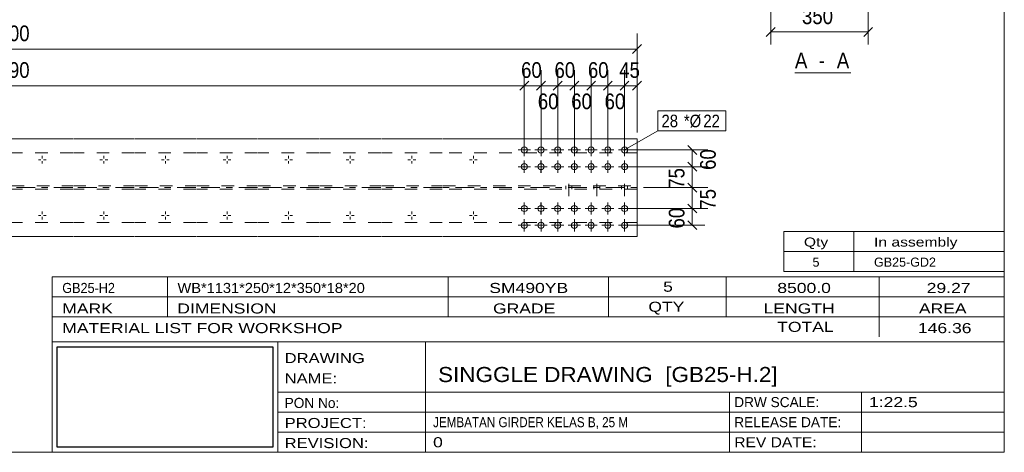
# Model space of a CAD drawing. Header units: millimetres. Extents: x 2 to 282, y 5 to 195.
# Tile 4 of 7: x 125 to 282, y 5 to 74. Entities that reach past the tile are written whole.
import ezdxf

# ---------------------------------------------------------------- set-up
doc = ezdxf.new("R2010")
doc.units = ezdxf.units.MM
for name, pattern in [('XKITLINE00', [0]), ('XKITLINE02', [4, 2, -2]), ('XKITLINE03', [6, 3, -1, 1, -1])]:
    doc.linetypes.add(name, pattern=pattern)
for name, color, linetype, lineweight in [('Bolt', 7, 'Continuous', 0), ('BoltMark', 3, 'Continuous', 0), ('DrawingSheet', 5, 'Continuous', 0), ('OtherObjectType', 1, 'Continuous', 0), ('Part', 2, 'Continuous', 0), ('Z-DIMENSIONS', 1, 'Continuous', 0)]:
    doc.layers.add(name, color=color, linetype=linetype, lineweight=lineweight)
doc.styles.add('ARIAL', font='ARIAL.TTF')
doc.styles.add('ARIAL_NARROW', font='ARIALN.TTF')
picture_1 = doc.add_image_def('image2.jpg', size_in_pixel=(188, 71))

# ---------------------------------------------------------------- blocks, each defined once
blk = doc.blocks.new('*A27')
at = {"layer": 'Bolt', "linetype": 'XKITLINE00', "lineweight": 0}
for p, q in [((205.37, 44.85), (205.37, 44.2)), ((208.03, 44.85), (208.03, 44.2)), ((210.7, 44.85), (210.7, 44.2)), ((213.37, 44.85), (213.37, 44.2)), ((216.03, 44.85), (216.03, 44.2)), ((218.7, 44.85), (218.7, 44.2)), ((221.37, 44.85), (221.37, 44.2)), ((204.39, 43.87), (205.04, 43.87)), ((205.37, 42.89), (205.37, 43.54)), ((206.34, 43.87), (205.69, 43.87)), ((207.06, 43.87), (207.71, 43.87)), ((208.03, 42.89), (208.03, 43.54)), ((209.01, 43.87), (208.36, 43.87)), ((209.72, 43.87), (210.37, 43.87)), ((210.7, 42.89), (210.7, 43.54)), ((211.68, 43.87), (211.03, 43.87)), ((212.39, 43.87), (213.04, 43.87)), ((213.37, 42.89), (213.37, 43.54)), ((214.34, 43.87), (213.69, 43.87)), ((215.06, 43.87), (215.71, 43.87)), ((216.03, 42.89), (216.03, 43.54)), ((217.01, 43.87), (216.36, 43.87)), ((217.72, 43.87), (218.37, 43.87)), ((218.7, 42.89), (218.7, 43.54)), ((219.68, 43.87), (219.03, 43.87)), ((220.39, 43.87), (221.04, 43.87)), ((221.37, 42.89), (221.37, 43.54)), ((222.34, 43.87), (221.69, 43.87))]:
    blk.add_line(p, q, dxfattribs=at)
blk = doc.blocks.new('*A28')
at = {"layer": 'Bolt', "linetype": 'XKITLINE00', "lineweight": 0}
for p, q in [((204.39, 50.54), (205.04, 50.54)), ((205.37, 51.51), (205.37, 50.86)), ((206.34, 50.54), (205.69, 50.54)), ((207.06, 50.54), (207.71, 50.54)), ((208.03, 51.51), (208.03, 50.86)), ((209.01, 50.54), (208.36, 50.54)), ((209.72, 50.54), (210.37, 50.54)), ((210.7, 51.51), (210.7, 50.86)), ((211.68, 50.54), (211.03, 50.54)), ((212.39, 50.54), (213.04, 50.54)), ((213.37, 51.51), (213.37, 50.86)), ((214.34, 50.54), (213.69, 50.54)), ((215.06, 50.54), (215.71, 50.54)), ((216.03, 51.51), (216.03, 50.86)), ((217.01, 50.54), (216.36, 50.54)), ((217.72, 50.54), (218.37, 50.54)), ((218.7, 51.51), (218.7, 50.86)), ((219.68, 50.54), (219.03, 50.54)), ((220.39, 50.54), (221.04, 50.54)), ((221.37, 51.51), (221.37, 50.86)), ((222.34, 50.54), (221.69, 50.54)), ((205.37, 49.56), (205.37, 50.21)), ((208.03, 49.56), (208.03, 50.21)), ((210.7, 49.56), (210.7, 50.21)), ((213.37, 49.56), (213.37, 50.21)), ((216.03, 49.56), (216.03, 50.21)), ((218.7, 49.56), (218.7, 50.21)), ((221.37, 49.56), (221.37, 50.21))]:
    blk.add_line(p, q, dxfattribs=at)
blk = doc.blocks.new('*A35')
at = {"layer": 'Bolt', "linetype": 'XKITLINE00', "lineweight": 0}
for p, q in [((128.4, 52.27), (128.4, 51.85)), ((138.24, 52.27), (138.24, 51.85)), ((148.07, 52.27), (148.07, 51.85)), ((157.9, 52.27), (157.9, 51.85)), ((167.74, 52.27), (167.74, 51.85)), ((177.57, 52.27), (177.57, 51.85)), ((187.4, 52.27), (187.4, 51.85)), ((197.24, 52.27), (197.24, 51.85)), ((127.78, 51.65), (128.2, 51.65)), ((128.4, 51.02), (128.4, 51.44)), ((129.03, 51.65), (128.61, 51.65)), ((137.61, 51.65), (138.03, 51.65)), ((138.24, 51.02), (138.24, 51.44)), ((138.86, 51.65), (138.44, 51.65)), ((147.45, 51.65), (147.86, 51.65)), ((148.07, 51.02), (148.07, 51.44)), ((148.69, 51.65), (148.28, 51.65)), ((157.28, 51.65), (157.7, 51.65)), ((157.9, 51.02), (157.9, 51.44)), ((158.53, 51.65), (158.11, 51.65)), ((167.11, 51.65), (167.53, 51.65)), ((167.74, 51.02), (167.74, 51.44)), ((168.36, 51.65), (167.94, 51.65)), ((176.95, 51.65), (177.36, 51.65)), ((177.57, 51.02), (177.57, 51.44)), ((178.19, 51.65), (177.78, 51.65)), ((186.78, 51.65), (187.2, 51.65)), ((187.4, 51.02), (187.4, 51.44)), ((188.03, 51.65), (187.61, 51.65)), ((196.61, 51.65), (197.03, 51.65)), ((197.24, 51.02), (197.24, 51.44)), ((197.86, 51.65), (197.44, 51.65)), ((127.78, 42.76), (128.2, 42.76)), ((128.4, 43.38), (128.4, 42.97)), ((128.4, 42.14), (128.4, 42.55)), ((129.03, 42.76), (128.61, 42.76)), ((137.61, 42.76), (138.03, 42.76)), ((138.24, 43.38), (138.24, 42.97)), ((138.24, 42.14), (138.24, 42.55)), ((138.86, 42.76), (138.44, 42.76)), ((147.45, 42.76), (147.86, 42.76)), ((148.07, 43.38), (148.07, 42.97)), ((148.07, 42.14), (148.07, 42.55)), ((148.69, 42.76), (148.28, 42.76)), ((157.28, 42.76), (157.7, 42.76)), ((157.9, 43.38), (157.9, 42.97)), ((157.9, 42.14), (157.9, 42.55)), ((158.53, 42.76), (158.11, 42.76)), ((167.11, 42.76), (167.53, 42.76)), ((167.74, 43.38), (167.74, 42.97)), ((167.74, 42.14), (167.74, 42.55)), ((168.36, 42.76), (167.94, 42.76)), ((176.95, 42.76), (177.36, 42.76)), ((177.57, 43.38), (177.57, 42.97)), ((177.57, 42.14), (177.57, 42.55)), ((178.19, 42.76), (177.78, 42.76)), ((186.78, 42.76), (187.2, 42.76)), ((187.4, 43.38), (187.4, 42.97)), ((187.4, 42.14), (187.4, 42.55)), ((188.03, 42.76), (187.61, 42.76)), ((196.61, 42.76), (197.03, 42.76)), ((197.24, 43.38), (197.24, 42.97)), ((197.24, 42.14), (197.24, 42.55)), ((197.86, 42.76), (197.44, 42.76))]:
    blk.add_line(p, q, dxfattribs=at)
blk = doc.blocks.new('*A36')
at = {"layer": 'Bolt', "linetype": 'XKITLINE00', "lineweight": 0}
for p, q in [((205.37, 54.18), (205.37, 52.22)), ((208.04, 54.18), (208.04, 52.22)), ((210.7, 54.18), (210.7, 52.22)), ((213.37, 54.18), (213.37, 52.22)), ((216.04, 54.18), (216.04, 52.22)), ((218.7, 54.18), (218.7, 52.22)), ((221.37, 54.18), (221.37, 52.22)), ((204.39, 53.2), (206.35, 53.2)), ((207.06, 53.2), (209.02, 53.2)), ((209.73, 53.2), (211.68, 53.2)), ((212.39, 53.2), (214.35, 53.2)), ((215.06, 53.2), (217.02, 53.2)), ((217.73, 53.2), (219.68, 53.2)), ((220.39, 53.2), (222.35, 53.2)), ((204.39, 50.54), (206.35, 50.54)), ((205.37, 51.51), (205.37, 49.56)), ((207.06, 50.54), (209.02, 50.54)), ((208.04, 51.51), (208.04, 49.56)), ((209.73, 50.54), (211.68, 50.54)), ((210.7, 51.51), (210.7, 49.56)), ((212.39, 50.54), (214.35, 50.54)), ((213.37, 51.51), (213.37, 49.56)), ((215.06, 50.54), (217.02, 50.54)), ((216.04, 51.51), (216.04, 49.56)), ((217.73, 50.54), (219.68, 50.54)), ((218.7, 51.51), (218.7, 49.56)), ((220.39, 50.54), (222.35, 50.54)), ((221.37, 51.51), (221.37, 49.56))]:
    blk.add_line(p, q, dxfattribs=at)
for centre in [(205.37, 53.2), (208.04, 53.2), (210.7, 53.2), (213.37, 53.2), (216.04, 53.2), (218.7, 53.2), (221.37, 53.2), (205.37, 50.54), (208.04, 50.54), (210.7, 50.54), (213.37, 50.54), (216.04, 50.54), (218.7, 50.54), (221.37, 50.54)]:
    blk.add_circle(centre, 0.489, dxfattribs=at)
blk = doc.blocks.new('*A37')
at = {"layer": 'Bolt', "linetype": 'XKITLINE00', "lineweight": 0}
for p, q in [((205.37, 44.85), (205.37, 42.89)), ((208.04, 44.85), (208.04, 42.89)), ((210.7, 44.85), (210.7, 42.89)), ((213.37, 44.85), (213.37, 42.89)), ((216.04, 44.85), (216.04, 42.89)), ((218.7, 44.85), (218.7, 42.89)), ((221.37, 44.85), (221.37, 42.89)), ((204.39, 43.87), (206.35, 43.87)), ((207.06, 43.87), (209.01, 43.87)), ((209.73, 43.87), (211.68, 43.87)), ((212.39, 43.87), (214.35, 43.87)), ((215.06, 43.87), (217.01, 43.87)), ((217.73, 43.87), (219.68, 43.87)), ((220.39, 43.87), (222.35, 43.87)), ((204.39, 41.2), (206.35, 41.2)), ((205.37, 42.18), (205.37, 40.22)), ((207.06, 41.2), (209.01, 41.2)), ((208.04, 42.18), (208.04, 40.22)), ((209.73, 41.2), (211.68, 41.2)), ((210.7, 42.18), (210.7, 40.22)), ((212.39, 41.2), (214.35, 41.2)), ((213.37, 42.18), (213.37, 40.22)), ((215.06, 41.2), (217.01, 41.2)), ((216.04, 42.18), (216.04, 40.22)), ((217.73, 41.2), (219.68, 41.2)), ((218.7, 42.18), (218.7, 40.22)), ((220.39, 41.2), (222.35, 41.2)), ((221.37, 42.18), (221.37, 40.22))]:
    blk.add_line(p, q, dxfattribs=at)
for centre in [(205.37, 43.87), (208.04, 43.87), (210.7, 43.87), (213.37, 43.87), (216.04, 43.87), (218.7, 43.87), (221.37, 43.87), (205.37, 41.2), (208.04, 41.2), (210.7, 41.2), (213.37, 41.2), (216.04, 41.2), (218.7, 41.2), (221.37, 41.2)]:
    blk.add_circle(centre, 0.489, dxfattribs=at)
blk = doc.blocks.new('*A38')
at = {"layer": 'Bolt', "linetype": 'XKITLINE02', "lineweight": 0}
for p, q in [((212.48, 45.82), (212.48, 49.51)), ((212.48, 45.82), (212.48, 49.51)), ((212.48, 45.82), (212.48, 49.51)), ((212.48, 45.82), (212.48, 49.51)), ((212.48, 45.82), (212.48, 49.51)), ((212.48, 45.82), (212.48, 49.51)), ((212.48, 45.82), (212.48, 49.51)), ((212.48, 45.82), (212.48, 49.51)), ((212.48, 45.82), (212.48, 49.51)), ((212.48, 45.82), (212.48, 49.51)), ((212.48, 45.82), (212.48, 49.51)), ((216.93, 45.82), (216.93, 49.51)), ((216.93, 45.82), (216.93, 49.51)), ((216.93, 45.82), (216.93, 49.51)), ((216.93, 45.82), (216.93, 49.51)), ((216.93, 45.82), (216.93, 49.51)), ((216.93, 45.82), (216.93, 49.51)), ((216.93, 45.82), (216.93, 49.51)), ((216.93, 45.82), (216.93, 49.51)), ((216.93, 45.82), (216.93, 49.51)), ((216.93, 45.82), (216.93, 49.51)), ((216.93, 45.82), (216.93, 49.51)), ((221.37, 45.82), (221.37, 49.51)), ((221.37, 45.82), (221.37, 49.51)), ((221.37, 45.82), (221.37, 49.51)), ((221.37, 45.82), (221.37, 49.51)), ((221.37, 45.82), (221.37, 49.51)), ((221.37, 45.82), (221.37, 49.51)), ((221.37, 45.82), (221.37, 49.51)), ((221.37, 45.82), (221.37, 49.51)), ((221.37, 45.82), (221.37, 49.51)), ((221.37, 45.82), (221.37, 49.51)), ((221.37, 45.82), (221.37, 49.51)), ((211.99, 46.94), (211.99, 47.47)), ((211.99, 46.94), (211.99, 47.47)), ((211.99, 46.94), (211.99, 47.47)), ((211.99, 46.94), (211.99, 47.47)), ((211.99, 46.94), (211.99, 47.47)), ((211.99, 46.94), (211.99, 47.47)), ((211.99, 46.94), (211.99, 47.47)), ((211.99, 46.94), (211.99, 47.47)), ((211.99, 46.94), (211.99, 47.47)), ((211.99, 46.94), (211.99, 47.47)), ((211.99, 46.94), (211.99, 47.47)), ((212.97, 46.94), (212.97, 47.47)), ((212.97, 46.94), (212.97, 47.47)), ((212.97, 46.94), (212.97, 47.47)), ((212.97, 46.94), (212.97, 47.47)), ((212.97, 46.94), (212.97, 47.47)), ((212.97, 46.94), (212.97, 47.47)), ((212.97, 46.94), (212.97, 47.47)), ((212.97, 46.94), (212.97, 47.47)), ((212.97, 46.94), (212.97, 47.47)), ((212.97, 46.94), (212.97, 47.47)), ((212.97, 46.94), (212.97, 47.47)), ((216.44, 46.94), (216.44, 47.47)), ((216.44, 46.94), (216.44, 47.47)), ((216.44, 46.94), (216.44, 47.47)), ((216.44, 46.94), (216.44, 47.47)), ((216.44, 46.94), (216.44, 47.47)), ((216.44, 46.94), (216.44, 47.47)), ((216.44, 46.94), (216.44, 47.47)), ((216.44, 46.94), (216.44, 47.47)), ((216.44, 46.94), (216.44, 47.47)), ((216.44, 46.94), (216.44, 47.47)), ((216.44, 46.94), (216.44, 47.47)), ((217.41, 46.94), (217.41, 47.47)), ((217.41, 46.94), (217.41, 47.47)), ((217.41, 46.94), (217.41, 47.47)), ((217.41, 46.94), (217.41, 47.47)), ((217.41, 46.94), (217.41, 47.47)), ((217.41, 46.94), (217.41, 47.47)), ((217.41, 46.94), (217.41, 47.47)), ((217.41, 46.94), (217.41, 47.47)), ((217.41, 46.94), (217.41, 47.47)), ((217.41, 46.94), (217.41, 47.47)), ((217.41, 46.94), (217.41, 47.47)), ((220.88, 46.94), (220.88, 47.47)), ((220.88, 46.94), (220.88, 47.47)), ((220.88, 46.94), (220.88, 47.47)), ((220.88, 46.94), (220.88, 47.47)), ((220.88, 46.94), (220.88, 47.47)), ((220.88, 46.94), (220.88, 47.47)), ((220.88, 46.94), (220.88, 47.47)), ((220.88, 46.94), (220.88, 47.47)), ((220.88, 46.94), (220.88, 47.47)), ((220.88, 46.94), (220.88, 47.47)), ((220.88, 46.94), (220.88, 47.47)), ((221.86, 46.94), (221.86, 47.47)), ((221.86, 46.94), (221.86, 47.47)), ((221.86, 46.94), (221.86, 47.47)), ((221.86, 46.94), (221.86, 47.47)), ((221.86, 46.94), (221.86, 47.47)), ((221.86, 46.94), (221.86, 47.47)), ((221.86, 46.94), (221.86, 47.47)), ((221.86, 46.94), (221.86, 47.47)), ((221.86, 46.94), (221.86, 47.47)), ((221.86, 46.94), (221.86, 47.47)), ((221.86, 46.94), (221.86, 47.47))]:
    blk.add_line(p, q, dxfattribs=at)
blk = doc.blocks.new('*A39')
at = {"layer": 'Part', "linetype": 'XKITLINE00', "lineweight": 0}
for p, q in [((133.27, 54.98), (123.54, 54.98)), ((143.1, 54.98), (133.37, 54.98)), ((152.94, 54.98), (143.2, 54.98)), ((162.77, 54.98), (153.04, 54.98)), ((172.6, 54.98), (162.87, 54.98)), ((182.44, 54.98), (172.7, 54.98)), ((192.27, 54.98), (182.54, 54.98)), ((223.37, 54.98), (192.37, 54.98)), ((223.37, 39.42), (223.37, 54.98)), ((133.27, 39.42), (123.54, 39.42)), ((143.1, 39.42), (133.37, 39.42)), ((152.94, 39.42), (143.2, 39.42)), ((162.77, 39.42), (153.04, 39.42)), ((172.6, 39.42), (162.87, 39.42)), ((182.44, 39.42), (172.7, 39.42)), ((192.27, 39.42), (182.54, 39.42)), ((223.37, 39.42), (192.37, 39.42))]:
    blk.add_line(p, q, dxfattribs=at)
at = {"layer": 'Part', "linetype": 'XKITLINE02', "lineweight": 0}
for p, q in [((133.27, 52.76), (123.54, 52.76)), ((143.1, 52.76), (133.37, 52.76)), ((152.94, 52.76), (143.2, 52.76)), ((162.77, 52.76), (153.04, 52.76)), ((172.6, 52.76), (162.87, 52.76)), ((182.44, 52.76), (172.7, 52.76)), ((192.27, 52.76), (182.54, 52.76)), ((223.37, 52.76), (192.37, 52.76)), ((123.54, 47.47), (133.27, 47.47)), ((133.37, 47.47), (143.1, 47.47)), ((143.2, 47.47), (152.94, 47.47)), ((153.04, 47.47), (162.77, 47.47)), ((162.87, 47.47), (172.6, 47.47)), ((172.7, 47.47), (182.44, 47.47)), ((182.54, 47.47), (192.27, 47.47)), ((192.37, 47.47), (223.37, 47.47)), ((133.27, 46.94), (123.54, 46.94)), ((143.1, 46.94), (133.37, 46.94)), ((152.94, 46.94), (143.2, 46.94)), ((162.77, 46.94), (153.04, 46.94)), ((172.6, 46.94), (162.87, 46.94)), ((182.44, 46.94), (172.7, 46.94)), ((192.27, 46.94), (182.54, 46.94)), ((223.37, 46.94), (192.37, 46.94)), ((133.27, 41.65), (123.54, 41.65)), ((143.1, 41.65), (133.37, 41.65)), ((152.94, 41.65), (143.2, 41.65)), ((162.77, 41.65), (153.04, 41.65)), ((172.6, 41.65), (162.87, 41.65)), ((182.44, 41.65), (172.7, 41.65)), ((192.27, 41.65), (182.54, 41.65)), ((223.37, 41.65), (192.37, 41.65))]:
    blk.add_line(p, q, dxfattribs=at)
at = {"layer": 'Part', "linetype": 'XKITLINE03', "lineweight": 0}
for p, q in [((133.27, 47.2), (123.54, 47.2)), ((143.1, 47.2), (133.37, 47.2)), ((152.94, 47.2), (143.2, 47.2)), ((162.77, 47.2), (153.04, 47.2)), ((172.6, 47.2), (162.87, 47.2)), ((182.44, 47.2), (172.7, 47.2)), ((192.27, 47.2), (182.54, 47.2)), ((233.37, 47.2), (192.37, 47.2))]:
    blk.add_line(p, q, dxfattribs=at)
blk = doc.blocks.new('*A47')
at = {"layer": 'DrawingSheet', "linetype": 'XKITLINE00', "lineweight": 0}
for p, q in [((282, 5), (282, 195)), ((5, 5), (282, 5))]:
    blk.add_line(p, q, dxfattribs=at)
blk = doc.blocks.new('*A49')
at = {"layer": 'OtherObjectType', "linetype": 'XKITLINE00', "lineweight": 0}
for p, q in [((246.8, 37), (246.8, 40.2)), ((246.8, 40.2), (282, 40.2)), ((258, 37), (258, 40.2)), ((282, 37), (282, 40.2)), ((246.8, 37), (282, 37)), ((246.8, 33.8), (246.8, 37)), ((258, 33.8), (258, 37)), ((282, 33.8), (282, 37)), ((246.8, 33.8), (282, 33.8))]:
    blk.add_line(p, q, dxfattribs=at)
at = {"layer": 'OtherObjectType', "style": 'ARIAL_NARROW'}
for s, width, p in [('In assembly', 1.513248, (261.2, 37.8)), ('Qty', 1.513248, (250, 37.8)), ('5', 1.211571, (251.38, 34.6)), ('GB25-GD2', 1.211571, (261.2, 34.6))]:
    blk.add_text(s, height=1.44, dxfattribs=dict(at, width=width)).set_placement(p)
blk = doc.blocks.new('*A50')
at = {"layer": 'OtherObjectType', "linetype": 'XKITLINE00', "lineweight": 0}
for p, q in [((130, 33), (282, 33)), ((130, 33), (130, 29.8)), ((130, 33), (282, 33)), ((148.4, 29.8), (148.4, 33)), ((193.2, 29.8), (193.2, 33)), ((218.8, 29.8), (218.8, 33)), ((237.6, 29.8), (237.6, 33)), ((262, 29.8), (262, 33)), ((282, 29.8), (282, 33)), ((130, 29.8), (282, 29.8)), ((130, 29.8), (282, 29.8)), ((130, 26.6), (130, 29.8)), ((148.4, 26.6), (148.4, 29.8)), ((193.2, 26.6), (193.2, 29.8)), ((218.8, 26.6), (218.8, 29.8)), ((237.6, 26.6), (237.6, 29.8)), ((262, 26.6), (262, 29.8)), ((282, 26.6), (282, 29.8)), ((130, 26.6), (282, 26.6)), ((130, 22.6), (130, 26.6)), ((262, 23.4), (262, 26.6)), ((282, 22.6), (282, 26.6)), ((130, 22.6), (130, 5)), ((130, 22.6), (282, 22.6)), ((166, 17.8), (166, 22.6)), ((189.6, 14.6), (189.6, 22.6)), ((282, 17.8), (282, 22.6)), ((166, 17.8), (166, 5)), ((282, 14.6), (282, 17.8)), ((166, 14.6), (282, 14.6)), ((189.6, 5), (189.6, 14.6)), ((238.13, 11.4), (238.13, 14.6)), ((259.2, 5), (259.2, 14.6)), ((282, 11.4), (282, 14.6)), ((166, 11.4), (282, 11.4)), ((238.13, 5), (238.13, 11.4)), ((282, 8.2), (282, 11.4)), ((166, 8.2), (282, 8.2)), ((282, 5), (282, 8.2)), ((130, 5), (282, 5)), ((160, 5), (282, 5))]:
    blk.add_line(p, q, dxfattribs=at)
at = {"layer": 'OtherObjectType', "style": 'ARIAL_NARROW'}
for s, height, width, p in [('GB25-H2', 1.6, 1.100501, (131.6, 30.4)), ('WB*1131*250*12*350*18*20', 1.6, 1.270501, (150, 30.4)), ('SM490YB', 1.6, 1.525501, (199.78, 30.4)), ('5', 1.6, 1.525501, (227.53, 30.6)), ('8500.0', 1.6, 1.525501, (245.76, 30.4)), ('29.27', 1.6, 1.525501, (269.61, 30.4)), ('MARK', 1.6, 1.525501, (131.6, 27.13)), ('DIMENSION', 1.6, 1.525501, (149.97, 27.13)), ('GRADE', 1.6, 1.525501, (200.37, 27.13)), ('QTY', 1.6, 1.525501, (225.17, 27.4)), ('LENGTH', 1.6, 1.525501, (243.57, 27.13)), ('AREA', 1.6, 1.525501, (268.37, 27.13)), ('MATERIAL LIST FOR WORKSHOP', 1.6, 1.525501, (131.6, 24)), ('TOTAL', 1.6, 1.525501, (245.74, 24.2)), ('146.36', 1.6, 1.525501, (268.21, 24)), ('DRAWING', 1.6, 1.445, (167.1, 19.22)), ('NAME:', 1.6, 1.445, (167.1, 15.98)), ('SINGGLE DRAWING  [GB25-H.2]', 2.4, 1.304651, (191.6, 16.2)), ('PON No:', 1.6, 1.19, (167.1, 12.07)), ('DRW SCALE:', 1.6, 1.19, (238.88, 12.2)), ('1:22.5', 1.6, 1.525501, (260.4, 12.2)), ('PROJECT:', 1.6, 1.445, (167.1, 8.87)), ('JEMBATAN GIRDER KELAS B, 25 M', 1.6, 1.015501, (190.8, 9)), ('RELEASE DATE:', 1.6, 1.19, (238.88, 9)), ('REVISION:', 1.6, 1.445, (167.1, 5.67)), ('0', 1.6, 1.525501, (190.8, 5.8)), ('REV DATE:', 1.6, 1.36, (238.88, 5.8))]:
    blk.add_text(s, height=height, dxfattribs=dict(at, width=width)).set_placement(p)
image = blk.add_image(picture_1, insert=(130.8, 5.8), size_in_units=(34.4, 16))
blk = doc.blocks.new('*A127')
at = {"layer": 'Z-DIMENSIONS', "linetype": 'XKITLINE00', "lineweight": 0}
for p, q in [((231.48, 53.91), (232.89, 52.5)), ((222.37, 53.2), (234.68, 53.2)), ((232.18, 50.54), (232.18, 53.2)), ((222.37, 50.54), (234.68, 50.54)), ((231.48, 51.24), (232.89, 49.83))]:
    blk.add_line(p, q, dxfattribs=at)
at = {"layer": 'Z-DIMENSIONS'}
for p in [(232.18, 53.2), (232.18, 50.54)]:
    blk.add_point(p, dxfattribs=at)
at = {"layer": 'Z-DIMENSIONS', "style": 'ARIAL', "width": 0.85}
blk.add_text('60', height=2.5, rotation=90.0002, dxfattribs=at).set_placement((235.93, 50.02))
blk = doc.blocks.new('*A135')
at = {"layer": 'Z-DIMENSIONS', "linetype": 'XKITLINE00', "lineweight": 0}
for p, q in [((218.7, 54.2), (218.7, 65.45)), ((221.37, 54.2), (221.37, 65.45)), ((219.41, 64.16), (218, 62.75)), ((218.7, 63.45), (221.37, 63.45)), ((222.08, 64.16), (220.66, 62.75))]:
    blk.add_line(p, q, dxfattribs=at)
at = {"layer": 'Z-DIMENSIONS'}
for p in [(218.7, 63.45), (221.37, 63.45)]:
    blk.add_point(p, dxfattribs=at)
at = {"layer": 'Z-DIMENSIONS', "style": 'ARIAL', "width": 0.85}
blk.add_text('60', height=2.5, dxfattribs=at).set_placement((218.18, 59.7))
blk = doc.blocks.new('*A136')
at = {"layer": 'Z-DIMENSIONS', "linetype": 'XKITLINE00', "lineweight": 0}
for p, q in [((216.04, 54.2), (216.04, 65.95)), ((218.7, 54.2), (218.7, 65.95)), ((216.74, 64.16), (215.33, 62.75)), ((216.04, 63.45), (218.7, 63.45)), ((219.41, 64.16), (218, 62.75))]:
    blk.add_line(p, q, dxfattribs=at)
at = {"layer": 'Z-DIMENSIONS'}
for p in [(216.04, 63.45), (218.7, 63.45)]:
    blk.add_point(p, dxfattribs=at)
at = {"layer": 'Z-DIMENSIONS', "style": 'ARIAL', "width": 0.85}
blk.add_text('60', height=2.5, dxfattribs=at).set_placement((215.52, 64.7))
blk = doc.blocks.new('*A137')
at = {"layer": 'Z-DIMENSIONS', "linetype": 'XKITLINE00', "lineweight": 0}
for p, q in [((213.37, 54.2), (213.37, 65.45)), ((216.04, 54.2), (216.04, 65.45)), ((214.08, 64.16), (212.66, 62.75)), ((213.37, 63.45), (216.04, 63.45)), ((216.74, 64.16), (215.33, 62.75))]:
    blk.add_line(p, q, dxfattribs=at)
at = {"layer": 'Z-DIMENSIONS'}
for p in [(213.37, 63.45), (216.04, 63.45)]:
    blk.add_point(p, dxfattribs=at)
at = {"layer": 'Z-DIMENSIONS', "style": 'ARIAL', "width": 0.85}
blk.add_text('60', height=2.5, dxfattribs=at).set_placement((212.85, 59.7))
blk = doc.blocks.new('*A138')
at = {"layer": 'Z-DIMENSIONS', "linetype": 'XKITLINE00', "lineweight": 0}
for p, q in [((210.7, 54.2), (210.7, 65.95)), ((213.37, 54.2), (213.37, 65.95)), ((211.41, 64.16), (210, 62.75)), ((210.7, 63.45), (213.37, 63.45)), ((214.08, 64.16), (212.66, 62.75))]:
    blk.add_line(p, q, dxfattribs=at)
at = {"layer": 'Z-DIMENSIONS'}
for p in [(210.7, 63.45), (213.37, 63.45)]:
    blk.add_point(p, dxfattribs=at)
at = {"layer": 'Z-DIMENSIONS', "style": 'ARIAL', "width": 0.85}
blk.add_text('60', height=2.5, dxfattribs=at).set_placement((210.18, 64.7))
blk = doc.blocks.new('*A139')
at = {"layer": 'Z-DIMENSIONS', "linetype": 'XKITLINE00', "lineweight": 0}
for p, q in [((208.04, 54.2), (208.04, 65.45)), ((210.7, 54.2), (210.7, 65.45)), ((208.74, 64.16), (207.33, 62.75)), ((208.04, 63.45), (210.7, 63.45)), ((211.41, 64.16), (210, 62.75))]:
    blk.add_line(p, q, dxfattribs=at)
at = {"layer": 'Z-DIMENSIONS'}
for p in [(208.04, 63.45), (210.7, 63.45)]:
    blk.add_point(p, dxfattribs=at)
at = {"layer": 'Z-DIMENSIONS', "style": 'ARIAL', "width": 0.85}
blk.add_text('60', height=2.5, dxfattribs=at).set_placement((207.52, 59.7))
blk = doc.blocks.new('*A140')
at = {"layer": 'Z-DIMENSIONS', "linetype": 'XKITLINE00', "lineweight": 0}
for p, q in [((205.37, 54.2), (205.37, 65.95)), ((208.04, 54.2), (208.04, 65.95)), ((206.08, 64.16), (204.66, 62.75)), ((205.37, 63.45), (208.04, 63.45)), ((208.74, 64.16), (207.33, 62.75))]:
    blk.add_line(p, q, dxfattribs=at)
at = {"layer": 'Z-DIMENSIONS'}
for p in [(205.37, 63.45), (208.04, 63.45)]:
    blk.add_point(p, dxfattribs=at)
at = {"layer": 'Z-DIMENSIONS', "style": 'ARIAL', "width": 0.85}
blk.add_text('60', height=2.5, dxfattribs=at).set_placement((204.85, 64.7))
blk = doc.blocks.new('*A141')
at = {"layer": 'Z-DIMENSIONS', "linetype": 'XKITLINE00', "lineweight": 0}
for p, q in [((231.48, 44.58), (232.89, 43.16)), ((222.37, 43.87), (234.18, 43.87)), ((232.18, 41.2), (232.18, 43.87)), ((222.37, 41.2), (234.18, 41.2)), ((231.48, 41.91), (232.89, 40.5))]:
    blk.add_line(p, q, dxfattribs=at)
at = {"layer": 'Z-DIMENSIONS'}
for p in [(232.18, 43.87), (232.18, 41.2)]:
    blk.add_point(p, dxfattribs=at)
at = {"layer": 'Z-DIMENSIONS', "style": 'ARIAL', "width": 0.85}
blk.add_text('60', height=2.5, rotation=90.0002, dxfattribs=at).set_placement((230.93, 40.68))
blk = doc.blocks.new('*A142')
at = {"layer": 'Z-DIMENSIONS', "linetype": 'XKITLINE00', "lineweight": 0}
for p, q in [((224.37, 47.2), (234.68, 47.2)), ((231.48, 47.91), (232.89, 46.5)), ((232.18, 43.87), (232.18, 47.2)), ((231.48, 44.58), (232.89, 43.16)), ((222.37, 43.87), (234.68, 43.87))]:
    blk.add_line(p, q, dxfattribs=at)
at = {"layer": 'Z-DIMENSIONS'}
for p in [(232.18, 47.2), (232.18, 43.87)]:
    blk.add_point(p, dxfattribs=at)
at = {"layer": 'Z-DIMENSIONS', "style": 'ARIAL', "width": 0.85}
blk.add_text('75', height=2.5, rotation=90.0002, dxfattribs=at).set_placement((235.93, 43.68))
blk = doc.blocks.new('*A143')
at = {"layer": 'Z-DIMENSIONS', "linetype": 'XKITLINE00', "lineweight": 0}
for p, q in [((222.37, 50.54), (234.18, 50.54)), ((231.48, 51.24), (232.89, 49.83)), ((232.18, 47.2), (232.18, 50.54)), ((224.37, 47.2), (234.18, 47.2)), ((231.48, 47.91), (232.89, 46.5))]:
    blk.add_line(p, q, dxfattribs=at)
at = {"layer": 'Z-DIMENSIONS'}
for p in [(232.18, 50.54), (232.18, 47.2)]:
    blk.add_point(p, dxfattribs=at)
at = {"layer": 'Z-DIMENSIONS', "style": 'ARIAL', "width": 0.85}
blk.add_text('75', height=2.5, rotation=90.0002, dxfattribs=at).set_placement((230.93, 47.02))
blk = doc.blocks.new('*A147')
at = {"layer": 'Z-DIMENSIONS', "linetype": 'XKITLINE00', "lineweight": 0}
for p, q in [((223.37, 55.98), (223.37, 71.8)), ((23.6, 69.3), (223.37, 69.3)), ((224.08, 70.01), (222.66, 68.59))]:
    blk.add_line(p, q, dxfattribs=at)
at = {"layer": 'Z-DIMENSIONS'}
blk.add_point((223.37, 69.3), dxfattribs=at)
at = {"layer": 'Z-DIMENSIONS', "style": 'ARIAL', "width": 0.85}
blk.add_text('8500', height=2.5, dxfattribs=at).set_placement((119.78, 70.55))
blk = doc.blocks.new('*A149')
at = {"layer": 'Z-DIMENSIONS', "linetype": 'XKITLINE00', "lineweight": 0}
for p, q in [((205.37, 54.2), (205.37, 65.95)), ((41.6, 63.45), (205.37, 63.45)), ((206.08, 64.16), (204.66, 62.75))]:
    blk.add_line(p, q, dxfattribs=at)
at = {"layer": 'Z-DIMENSIONS'}
blk.add_point((205.37, 63.45), dxfattribs=at)
at = {"layer": 'Z-DIMENSIONS', "style": 'ARIAL', "width": 0.85}
blk.add_text('7690', height=2.5, dxfattribs=at).set_placement((119.78, 64.7))
blk = doc.blocks.new('*A150')
at = {"layer": 'Z-DIMENSIONS', "linetype": 'XKITLINE00', "lineweight": 0}
for p, q in [((221.37, 54.2), (221.37, 65.95)), ((223.37, 55.98), (223.37, 65.95)), ((222.08, 64.16), (220.66, 62.75)), ((221.37, 63.45), (223.37, 63.45)), ((224.08, 64.16), (222.66, 62.75))]:
    blk.add_line(p, q, dxfattribs=at)
at = {"layer": 'Z-DIMENSIONS'}
for p in [(221.37, 63.45), (223.37, 63.45)]:
    blk.add_point(p, dxfattribs=at)
at = {"layer": 'Z-DIMENSIONS', "style": 'ARIAL', "width": 0.85}
blk.add_text('45', height=2.5, dxfattribs=at).set_placement((220.52, 64.7))
blk = doc.blocks.new('*A152')
at = {"layer": 'BoltMark', "linetype": 'XKITLINE00', "lineweight": 0}
for p, q in [((226.67, 59.43), (237.52, 59.43)), ((226.67, 56.23), (226.67, 59.43)), ((237.52, 56.23), (237.52, 59.43)), ((221.37, 53.2), (226.67, 56.23)), ((226.67, 56.23), (237.52, 56.23))]:
    blk.add_line(p, q, dxfattribs=at)
at = {"layer": 'BoltMark', "style": 'ARIAL', "width": 0.85}
for s, p in [('28', (227.27, 56.83)), ('*Ø', (230.84, 56.83)), ('22', (233.95, 56.83))]:
    blk.add_text(s, height=2, dxfattribs=at).set_placement(p)
blk = doc.blocks.new('*A160')
at = {"layer": 'Z-DIMENSIONS', "linetype": 'XKITLINE00', "lineweight": 0}
for p, q in [((244.71, 81.11), (244.71, 70.02)), ((260.26, 81.11), (260.26, 70.02)), ((245.41, 72.73), (244, 71.31)), ((260.97, 72.73), (259.55, 71.31)), ((244.71, 72.02), (260.26, 72.02))]:
    blk.add_line(p, q, dxfattribs=at)
at = {"layer": 'Z-DIMENSIONS'}
for p in [(244.71, 72.02), (260.26, 72.02)]:
    blk.add_point(p, dxfattribs=at)
at = {"layer": 'Z-DIMENSIONS', "style": 'ARIAL', "width": 0.85}
blk.add_text('350', height=2.5, dxfattribs=at).set_placement((249.7, 73.27))
blk = doc.blocks.new('*A162')
at = {"layer": 'OtherObjectType', "linetype": 'XKITLINE00', "lineweight": 0}
blk.add_line((248.58, 65.48), (257.49, 65.48), dxfattribs=at)
at = {"layer": 'OtherObjectType', "style": 'ARIAL', "width": 0.85}
for s, p in [('A', (248.58, 66.23)), ('A', (255.26, 66.23)), (' - ', (251.55, 66.23))]:
    blk.add_text(s, height=2.5, dxfattribs=at).set_placement(p)

msp = doc.modelspace()

# ---------------------------------------------------------------- block references
at = {"lineweight": 0}
for name in ['*A47', '*A160', '*A147', '*A162', '*A149', '*A140', '*A138', '*A136', '*A150', '*A139', '*A137', '*A135', '*A152', '*A39', '*A36', '*A127', '*A35', '*A28', '*A143', '*A38', '*A142', '*A27', '*A37', '*A141', '*A49', '*A50']:
    msp.add_blockref(name, (0, 0), dxfattribs=at)

doc.saveas('drawing.dxf')
